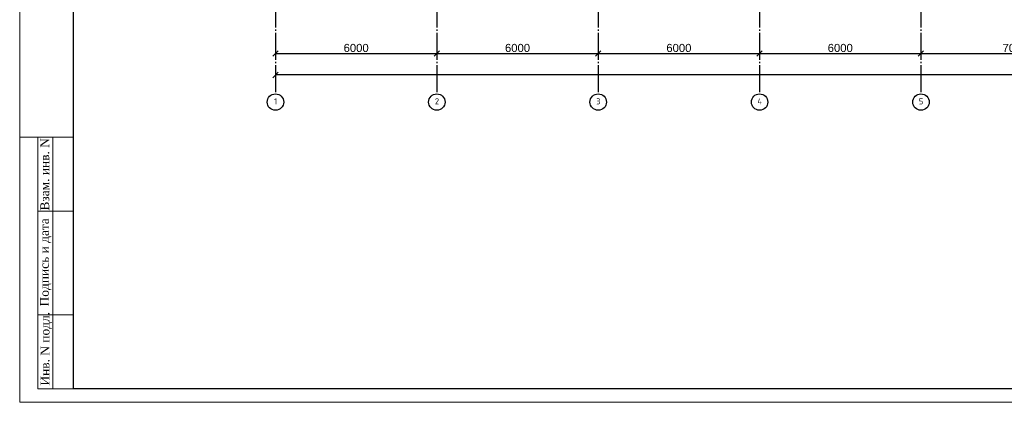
# Model space of a CAD drawing. Header units: millimetres. Extents: x -33345 to 4712671, y -3392 to 121473.
# Tile 8 of 256: x 131888 to 168498, y 44501 to 58714. Entities that reach past the tile are written whole.
import ezdxf

# ---------------------------------------------------------------- set-up
doc = ezdxf.new("R2010")
doc.units = ezdxf.units.MM
doc.linetypes.add('CENTER2', pattern=[28.575, 19.05, -3.175, 3.175, -3.175])
doc.linetypes.add('ГОСТ 2.303 5', pattern=[24, 20, -1.5, 1, -1.5])
doc.layers.add('00-Axes', color=1, linetype='CENTER2')
doc.layers.add('Lina', color=7, linetype='Continuous', lineweight=20)
doc.styles.add('ISOCPEUR_1.00', font='isocpeui.ttf')
doc.styles.get("Standard").update_dxf_attribs({"font": 'arial.ttf'})
doc.styles.add('Times New Roman', font='times.ttf')
doc.dimstyles.new('ISO-25$0', dxfattribs={"dimtxt": 300, "dimasz": 200, "dimexe": 100, "dimexo": 300, "dimgap": 50, "dimtad": 1, "dimdec": 0, "dimtxsty": 'Standard', "dimblk": 'OBLIQUE', "dimcen": 250, "dimadec": 0, "dimazin": 0, "dimtfac": 1, "dimtdec": 0, "dimtmove": 0, "dimatfit": 3, "dimldrblk": 'OBLIQUE', "dimfxl": 1.25, "dimarcsym": 0})

# ---------------------------------------------------------------- blocks, each defined once
blk = doc.blocks.new('_Oblique')
at = {"color": 0, "linetype": 'ByBlock', "lineweight": -2}
blk.add_line((-0.5, -0.5), (0.5, 0.5), dxfattribs=at)
blk = doc.blocks.new('*D2588')
at = {"color": 0, "lineweight": -2, "transparency": 16777216}
for p, q in [((141398, 57760), (141398, 57560)), ((147398, 57760), (147398, 57560)), ((141398, 57460), (147398, 57460))]:
    blk.add_line(p, q, dxfattribs=at)
at = {"layer": 'Defpoints', "color": 0, "transparency": 16777216}
for p in [(141398, 57460), (147398, 57460), (147398, 57460)]:
    blk.add_point(p, dxfattribs=at)
at = {"color": 0, "lineweight": -2, "transparency": 16777216, "xscale": 200, "yscale": 200, "zscale": 200, "rotation": 180}
blk.add_blockref('_Oblique', (141398, 57460), dxfattribs=at)
at = {"color": 0, "lineweight": -2, "transparency": 16777216, "xscale": 200, "yscale": 200, "zscale": 200}
blk.add_blockref('_Oblique', (147398, 57460), dxfattribs=at)
at = {"color": 0, "lineweight": 0, "transparency": 16777216, "insert": (144398, 57663), "char_height": 300, "attachment_point": 5}
blk.add_mtext('6000', dxfattribs=at)
blk = doc.blocks.new('*D2589')
at = {"color": 0, "lineweight": -2, "transparency": 16777216}
for p, q in [((147398, 57760), (147398, 57560)), ((153398, 57760), (153398, 57560)), ((147398, 57460), (153398, 57460))]:
    blk.add_line(p, q, dxfattribs=at)
at = {"layer": 'Defpoints', "color": 0, "transparency": 16777216}
for p in [(147398, 57460), (153398, 57460), (153398, 57460)]:
    blk.add_point(p, dxfattribs=at)
at = {"color": 0, "lineweight": -2, "transparency": 16777216, "xscale": 200, "yscale": 200, "zscale": 200, "rotation": 180}
blk.add_blockref('_Oblique', (147398, 57460), dxfattribs=at)
at = {"color": 0, "lineweight": -2, "transparency": 16777216, "xscale": 200, "yscale": 200, "zscale": 200}
blk.add_blockref('_Oblique', (153398, 57460), dxfattribs=at)
at = {"color": 0, "lineweight": 0, "transparency": 16777216, "insert": (150398, 57663), "char_height": 300, "attachment_point": 5}
blk.add_mtext('6000', dxfattribs=at)
blk = doc.blocks.new('*D2590')
at = {"color": 0, "lineweight": -2, "transparency": 16777216}
for p, q in [((153398, 57760), (153398, 57560)), ((159398, 57760), (159398, 57560)), ((153398, 57460), (159398, 57460))]:
    blk.add_line(p, q, dxfattribs=at)
at = {"layer": 'Defpoints', "color": 0, "transparency": 16777216}
for p in [(153398, 57460), (159398, 57460), (159398, 57460)]:
    blk.add_point(p, dxfattribs=at)
at = {"color": 0, "lineweight": -2, "transparency": 16777216, "xscale": 200, "yscale": 200, "zscale": 200, "rotation": 180}
blk.add_blockref('_Oblique', (153398, 57460), dxfattribs=at)
at = {"color": 0, "lineweight": -2, "transparency": 16777216, "xscale": 200, "yscale": 200, "zscale": 200}
blk.add_blockref('_Oblique', (159398, 57460), dxfattribs=at)
at = {"color": 0, "lineweight": 0, "transparency": 16777216, "insert": (156398, 57663), "char_height": 300, "attachment_point": 5}
blk.add_mtext('6000', dxfattribs=at)
blk = doc.blocks.new('*D2591')
at = {"color": 0, "lineweight": -2, "transparency": 16777216}
for p, q in [((159398, 57760), (159398, 57560)), ((165398, 57760), (165398, 57560)), ((159398, 57460), (165398, 57460))]:
    blk.add_line(p, q, dxfattribs=at)
at = {"layer": 'Defpoints', "color": 0, "transparency": 16777216}
for p in [(159398, 57460), (165398, 57460), (165398, 57460)]:
    blk.add_point(p, dxfattribs=at)
at = {"color": 0, "lineweight": -2, "transparency": 16777216, "xscale": 200, "yscale": 200, "zscale": 200, "rotation": 180}
blk.add_blockref('_Oblique', (159398, 57460), dxfattribs=at)
at = {"color": 0, "lineweight": -2, "transparency": 16777216, "xscale": 200, "yscale": 200, "zscale": 200}
blk.add_blockref('_Oblique', (165398, 57460), dxfattribs=at)
at = {"color": 0, "lineweight": 0, "transparency": 16777216, "insert": (162398, 57663), "char_height": 300, "attachment_point": 5}
blk.add_mtext('6000', dxfattribs=at)
blk = doc.blocks.new('*D2592')
at = {"color": 0, "lineweight": -2, "transparency": 16777216}
for p, q in [((165398, 57760), (165398, 57560)), ((172398, 57760), (172398, 57560)), ((165398, 57460), (172398, 57460))]:
    blk.add_line(p, q, dxfattribs=at)
at = {"layer": 'Defpoints', "color": 0, "transparency": 16777216}
for p in [(165398, 57460), (172398, 57460), (172398, 57460)]:
    blk.add_point(p, dxfattribs=at)
at = {"color": 0, "lineweight": -2, "transparency": 16777216, "xscale": 200, "yscale": 200, "zscale": 200, "rotation": 180}
blk.add_blockref('_Oblique', (165398, 57460), dxfattribs=at)
at = {"color": 0, "lineweight": -2, "transparency": 16777216, "xscale": 200, "yscale": 200, "zscale": 200}
blk.add_blockref('_Oblique', (172398, 57460), dxfattribs=at)
at = {"color": 0, "lineweight": 0, "transparency": 16777216, "insert": (168898, 57663), "char_height": 300, "attachment_point": 5}
blk.add_mtext('7000', dxfattribs=at)
blk = doc.blocks.new('*D2598')
at = {"color": 0, "lineweight": -2, "transparency": 16777216}
for p, q in [((141398, 56960), (141398, 56760)), ((200798, 56960), (200798, 56760)), ((200798, 56660), (141398, 56660))]:
    blk.add_line(p, q, dxfattribs=at)
at = {"layer": 'Defpoints', "color": 0, "transparency": 16777216}
for p in [(141398, 56660), (141398, 56660), (200798, 56660)]:
    blk.add_point(p, dxfattribs=at)
at = {"color": 0, "lineweight": -2, "transparency": 16777216, "xscale": 200, "yscale": 200, "zscale": 200, "rotation": 180}
blk.add_blockref('_Oblique', (141398, 56660), dxfattribs=at)
at = {"color": 0, "lineweight": -2, "transparency": 16777216, "xscale": 200, "yscale": 200, "zscale": 200}
blk.add_blockref('_Oblique', (200798, 56660), dxfattribs=at)
at = {"color": 0, "lineweight": 0, "transparency": 16777216, "insert": (171098, 56863), "char_height": 300, "attachment_point": 5}
blk.add_mtext('59400', dxfattribs=at)
blk = doc.blocks.new('awe4tD')
at = {"layer": 'Lina', "ltscale": 10}
for p, q in [((-44312815, 22744228), (-44314815, 22744228)), ((-44313585, 22734878), (-44313585, 22744228)), ((-44312815, 22741478), (-44314135, 22741478)), ((-44312815, 22737628), (-44314135, 22737628))]:
    blk.add_line(p, q, dxfattribs=at)
blk.add_lwpolyline([(-44239015, 22734378), (-44314815, 22734378), (-44314815, 22776378), (-44239015, 22776378)], close=True, dxfattribs=at)
at = {"layer": 'Lina', "lineweight": 30, "ltscale": 10}
blk.add_lwpolyline([(-44239515, 22734878), (-44312815, 22734878), (-44312815, 22775878), (-44239515, 22775878)], close=True, dxfattribs=at)
at = {"layer": 'Lina', "ltscale": 10}
blk.add_lwpolyline([(-44312815, 22734878), (-44314135, 22734878), (-44314135, 22744228)], dxfattribs=at)
at = {"layer": 'Lina', "ltscale": 10, "char_height": 330, "attachment_point": 1, "rotation": 90, "style": 'Times New Roman'}
for s, insert, width in [('Взам. инв. N', (-44314047, 22741499), 2670.44), ('Подпись и дата', (-44314062, 22737939), 3220.15), ('Инв. N подл.', (-44314039, 22734997), 2670.44)]:
    blk.add_mtext(s, dxfattribs=dict(at, insert=insert, width=width))

msp = doc.modelspace()

# ---------------------------------------------------------------- linework, layer by layer
at = {"layer": '00-Axes', "color": 251, "linetype": 'ГОСТ 2.303 5', "ltscale": 50, "true_color": 0x636466}
for points in [[(141398.437, 81026.069), (141398.437, 55960.022)], [(147398.437, 81026.069), (147398.437, 55960.022)], [(153398.437, 81026.069), (153398.437, 55960.022)], [(159398.437, 81026.069), (159398.437, 55960.022)], [(165398.437, 81026.069), (165398.437, 55960.022)]]:
    msp.add_lwpolyline(points, dxfattribs=at)
at = {"layer": '00-Axes', "color": 219, "linetype": 'ByBlock', "ltscale": 100, "true_color": 0x642165}
for centre in [(141398.437, 55654.062), (147398.437, 55654.062), (153398.437, 55654.062), (159398.437, 55654.062), (165398.437, 55654.062)]:
    msp.add_circle(centre, 305.96, dxfattribs=at)

# ---------------------------------------------------------------- block references
msp.add_blockref('awe4tD', (44446703.28, -22689876.566))

# ---------------------------------------------------------------- texts
at = {"layer": '00-Axes', "color": 219, "linetype": 'ByBlock', "ltscale": 100, "true_color": 0x642165, "char_height": 226.05869, "attachment_point": 1, "style": 'ISOCPEUR_1.00'}
for s, insert in [('\\pxqc;{\\fISOCPEUR|b0|i0|c204|p34;1}', (141017.271, 55793.867)), ('\\pxqc;{\\fISOCPEUR|b0|i0|c204|p34;2}', (147017.271, 55793.867)), ('\\pxqc;{\\fISOCPEUR|b0|i0|c204|p34;3}', (153017.271, 55793.867)), ('\\pxqc;{\\fISOCPEUR|b0|i0|c204|p34;4}', (159017.271, 55793.867)), ('\\pxqc;{\\fISOCPEUR|b0|i0|c204|p34;5}', (165017.271, 55793.867))]:
    msp.add_mtext_dynamic_manual_height_columns(s, width=772.47909, gutter_width=706.433, heights=[0], dxfattribs=dict(at, insert=insert))

# ---------------------------------------------------------------- dimensions: what is measured, and where the dimension line sits
at = {"color": 18, "lineweight": 0, "true_color": 0x000000}
for base, p1, p2, picture, middle in [((147398.437, 57460.022), (141398.437, 57460.022), (147398.437, 57460.022), '*D2588', (144398.437, 57663.194)), ((153398.437, 57460.022), (147398.437, 57460.022), (153398.437, 57460.022), '*D2589', (150398.437, 57663.194)), ((159398.437, 57460.022), (153398.437, 57460.022), (159398.437, 57460.022), '*D2590', (156398.437, 57663.194)), ((165398.437, 57460.022), (159398.437, 57460.022), (165398.437, 57460.022), '*D2591', (162398.437, 57663.194)), ((172398.437, 57460.022), (165398.437, 57460.022), (172398.437, 57460.022), '*D2592', (168898.437, 57663.194)), ((141398.437, 56660.022), (200798.437, 56660.022), (141398.437, 56660.022), '*D2598', (171098.437, 56863.194))]:
    dim = msp.add_linear_dim(base=base, p1=p1, p2=p2, dimstyle='ISO-25$0', dxfattribs=at)
    dim.commit()
    dim.dimension.update_dxf_attribs({"geometry": picture, "text_midpoint": middle})

doc.saveas('drawing.dxf')
